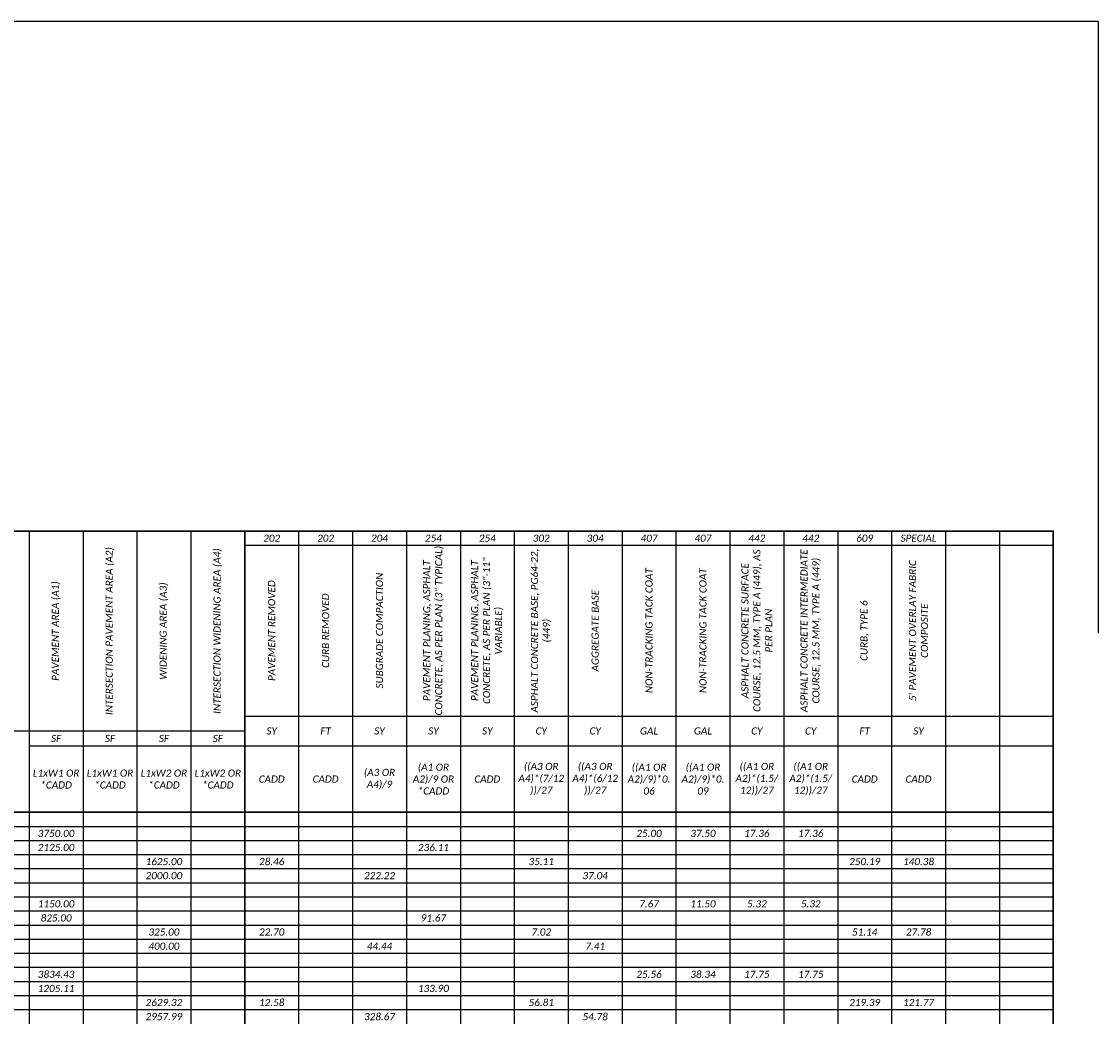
# Model space of a CAD drawing. Extents: x 104 to 476, y -41 to 50.
# Tile 10 of 22: x 183 to 204, y 12 to 32. Entities that reach past the tile are written whole.
import ezdxf

# ---------------------------------------------------------------- set-up
doc = ezdxf.new("R2010")
doc.units = 21
doc.header["$MEASUREMENT"] = 0
doc.layers.add('0_Mview', color=7, linetype='Continuous', plot=False)
doc.layers.add('SH_Data', color=7, linetype='Continuous')
doc.layers.add('SH_Text', color=7, linetype='Continuous')
doc.styles.add('P_Slanted_Normal', font='calibrii.ttf', dxfattribs={"height": 0.14})

# ---------------------------------------------------------------- blocks, each defined once
blk = doc.blocks.new('*A1024')
at = {"layer": 'SH_Data', "linetype": 'Continuous', "ltscale": 0.13014, "const_width": 0.0325}
blk.add_lwpolyline([(30.502, 0), (0, 0), (0, -21.001), (30.502, -21.001)], close=True, dxfattribs=at)
at = {"layer": 'SH_Data', "linetype": 'Continuous', "ltscale": 0.13014}
for points in [[(10.411, 0), (10.411, -20.448)], [(11.469, 0), (11.469, -20.448)], [(12.526, 0), (12.526, -20.448)], [(13.583, 0), (13.583, -20.448)], [(15.698, 0), (15.698, -21.001)], [(16.756, 0), (16.756, -21.001)], [(17.813, 0), (17.813, -21.001)], [(18.87, 0), (18.87, -21.001)], [(19.928, 0), (19.928, -21.001)], [(20.985, 0), (20.985, -21.001)], [(22.042, 0), (22.042, -21.001)], [(23.1, 0), (23.1, -21.001)], [(24.157, 0), (24.157, -21.001)], [(25.215, 0), (25.215, -21.001)], [(26.272, 0), (26.272, -21.001)], [(27.329, 0), (27.329, -21.001)], [(28.387, 0), (28.387, -21.001)], [(29.444, 0), (29.444, -21.001)], [(14.641, -0.277), (30.502, -0.277)], [(14.641, -3.628), (30.502, -3.628)], [(7.239, -3.92), (14.641, -3.92)], [(10.411, -4.213), (30.502, -4.213)], [(0, -5.791), (30.502, -5.791)], [(0, -6.068), (30.502, -6.068)], [(0, -6.344), (30.502, -6.344)], [(0, -6.621), (30.502, -6.621)], [(0, -6.897), (30.502, -6.897)], [(0, -7.174), (30.502, -7.174)], [(0, -7.451), (30.502, -7.451)], [(0, -7.727), (30.502, -7.727)], [(0, -8.004), (30.502, -8.004)], [(0, -8.28), (30.502, -8.28)], [(0, -8.557), (30.502, -8.557)], [(0, -8.833), (30.502, -8.833)], [(0, -9.11), (30.502, -9.11)], [(0, -9.386), (30.502, -9.386)]]:
    blk.add_lwpolyline(points, dxfattribs=at)
at = {"layer": 'SH_Data', "linetype": 'Continuous', "ltscale": 0.13014, "const_width": 0.0325}
for points in [[(14.641, 0), (14.641, -21.001)], [(0, -5.515), (30.502, -5.515)]]:
    blk.add_lwpolyline(points, dxfattribs=at)
at = {"layer": 'SH_Text', "char_height": 0.14, "width": 0.92725, "attachment_point": 5, "style": 'P_Slanted_Normal'}
for s, insert in [('202', (15.169, -0.138)), ('202', (16.227, -0.138)), ('204', (17.284, -0.138)), ('254', (18.342, -0.138)), ('254', (19.399, -0.138)), ('302', (20.456, -0.138)), ('304', (21.514, -0.138)), ('407', (22.571, -0.138)), ('407', (23.629, -0.138)), ('442', (24.686, -0.138)), ('442', (25.743, -0.138)), ('609', (26.801, -0.138)), ('SPECIAL', (27.858, -0.138)), ('SF', (10.94, -4.067)), ('SF', (11.997, -4.067)), ('SF', (13.055, -4.067)), ('SF', (14.112, -4.067)), ('SY', (15.169, -3.92)), ('FT', (16.227, -3.92)), ('SY', (17.284, -3.92)), ('SY', (18.342, -3.92)), ('SY', (19.399, -3.92)), ('CY', (20.456, -3.92)), ('CY', (21.514, -3.92)), ('GAL', (22.571, -3.92)), ('GAL', (23.629, -3.92)), ('CY', (24.686, -3.92)), ('CY', (25.743, -3.92)), ('FT', (26.801, -3.92)), ('SY', (27.858, -3.92)), ('(A3 OR A4)/9', (17.284, -4.864)), ('(A1 OR A2)/9 OR *CADD', (18.342, -4.864)), ('((A3 OR A4)*(7/12\\P))/27', (20.456, -4.864)), ('((A3 OR A4)*(6/12\\P))/27', (21.514, -4.864)), ('((A1 OR A2)/9)*0.\\P06', (22.571, -4.864)), ('((A1 OR A2)/9)*0.\\P09', (23.629, -4.864)), ('((A1 OR A2)*(1.5/\\P12))/27', (24.686, -4.864)), ('((A1 OR A2)*(1.5/\\P12))/27', (25.743, -4.864)), ('L1xW1 OR *CADD', (10.94, -4.864)), ('L1xW1 OR *CADD', (11.997, -4.864)), ('L1xW2 OR *CADD', (13.055, -4.864)), ('L1xW2 OR *CADD', (14.112, -4.864)), ('CADD', (15.169, -4.864)), ('CADD', (16.227, -4.864)), ('CADD', (19.399, -4.864)), ('CADD', (26.801, -4.864)), ('CADD', (27.858, -4.864))]:
    blk.add_mtext(s, dxfattribs=dict(at, insert=insert))
at = {"layer": 'SH_Text', "char_height": 0.14, "attachment_point": 5, "rotation": 90, "style": 'P_Slanted_Normal'}
for s, insert, width in [('INTERSECTION PAVEMENT AREA (A2)', (11.997, -1.96), 3.92047), ('INTERSECTION WIDENING AREA (A4)', (14.112, -1.96), 3.92047), ('ASPHALT CONCRETE BASE, PG64-22, (449)', (20.456, -1.952), 3.35111), ('ASPHALT CONCRETE SURFACE COURSE, 12.5 MM, TYPE A (449), AS PER PLAN', (24.686, -1.952), 3.35111), ('ASPHALT CONCRETE INTERMEDIATE COURSE, 12.5 MM, TYPE A (449)', (25.743, -1.952), 3.35111), ('PAVEMENT PLANING, ASPHALT CONCRETE, AS PER PLAN (3" TYPICAL) ', (18.342, -1.952), 3.35111), ('PAVEMENT PLANING, ASPHALT CONCRETE, AS PER PLAN (3"-11" VARIABLE) ', (19.399, -1.952), 3.35111), ("5' PAVEMENT OVERLAY FABRIC COMPOSITE ", (27.858, -1.952), 3.35111), ('SUBGRADE COMPACTION', (17.284, -1.952), 3.35111), ('NON-TRACKING TACK COAT', (22.571, -1.952), 3.35111), ('NON-TRACKING TACK COAT', (23.629, -1.952), 3.35111), ('PAVEMENT AREA (A1)', (10.94, -1.96), 3.92047), ('PAVEMENT REMOVED', (15.169, -1.952), 3.35111), ('WIDENING AREA (A3)', (13.055, -1.96), 3.92047), ('CURB REMOVED', (16.227, -1.952), 3.35111), ('AGGREGATE BASE', (21.514, -1.952), 3.35111), ('CURB, TYPE 6', (26.801, -1.952), 3.35111)]:
    blk.add_mtext(s, dxfattribs=dict(at, insert=insert, width=width))
at = {"layer": 'SH_Text', "char_height": 0.14, "attachment_point": 5, "style": 'P_Slanted_Normal'}
for s, insert in [('3750.00', (10.94, -5.93)), ('25.00', (22.571, -5.93)), ('37.50', (23.629, -5.93)), ('17.36', (24.686, -5.93)), ('17.36', (25.743, -5.93)), ('2125.00', (10.94, -6.206)), ('236.11', (18.342, -6.206)), ('1625.00', (13.055, -6.483)), ('28.46', (15.169, -6.483)), ('35.11', (20.456, -6.483)), ('250.19', (26.801, -6.483)), ('140.38', (27.858, -6.483)), ('2000.00', (13.055, -6.759)), ('222.22', (17.284, -6.759)), ('37.04', (21.514, -6.759)), ('1150.00', (10.94, -7.312)), ('7.67', (22.571, -7.312)), ('11.50', (23.629, -7.312)), ('5.32', (24.686, -7.312)), ('5.32', (25.743, -7.312)), ('825.00', (10.94, -7.589)), ('91.67', (18.342, -7.589)), ('325.00', (13.055, -7.865)), ('22.70', (15.169, -7.865)), ('7.02', (20.456, -7.865)), ('51.14', (26.801, -7.865)), ('27.78', (27.858, -7.865)), ('400.00', (13.055, -8.142)), ('44.44', (17.284, -8.142)), ('7.41', (21.514, -8.142)), ('3834.43', (10.94, -8.695)), ('25.56', (22.571, -8.695)), ('38.34', (23.629, -8.695)), ('17.75', (24.686, -8.695)), ('17.75', (25.743, -8.695)), ('1205.11', (10.94, -8.972)), ('133.90', (18.342, -8.972)), ('2629.32', (13.055, -9.248)), ('12.58', (15.169, -9.248)), ('56.81', (20.456, -9.248)), ('219.39', (26.801, -9.248)), ('121.77', (27.858, -9.248)), ('2957.99', (13.055, -9.525)), ('328.67', (17.284, -9.525)), ('54.78', (21.514, -9.525))]:
    blk.add_mtext(s, dxfattribs=dict(at, insert=insert))

msp = doc.modelspace()

# ---------------------------------------------------------------- linework, layer by layer
at = {"layer": '0_Mview', "color": 1, "flags": 128}
msp.add_lwpolyline([(203.961, 19.64), (203.961, 31.64), (104.5, 31.64), (104.5, 19.64)], dxfattribs=at)
at = {"layer": '0_Mview', "color": 1}
msp.add_lwpolyline([(172.573, 21.641), (203.073, 21.641), (203.073, 0.641), (172.573, 0.641)], close=True, dxfattribs=at)

# ---------------------------------------------------------------- block references
at = {"layer": 'SH_Data', "color": 1}
msp.add_blockref('*A1024', (172.573, 21.641), dxfattribs=at)

doc.saveas('drawing.dxf')
